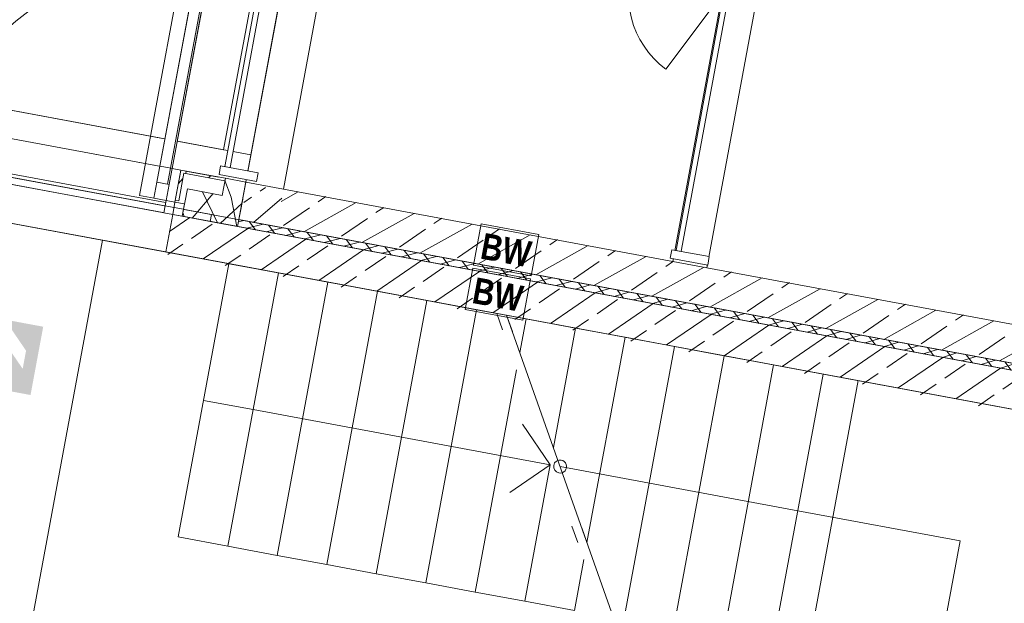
# Model space of a CAD drawing. Header units: metres. Extents: x 32353251 to 32353583, y 5707748 to 5708004.
# Tile 46 of 164: x 32353348.49 to 32353354.16, y 5707927.4 to 5707930.76. Entities that reach past the tile are written whole.
import ezdxf

# ---------------------------------------------------------------- set-up
doc = ezdxf.new("R2010")
doc.units = ezdxf.units.M
doc.header["$LTSCALE"] = 0.75
doc.set_wipeout_variables(frame=1)
doc.linetypes.add('10417023$0$#9_Achse', pattern=[1.6, 0.00254, -1.59746])
doc.layers.get('0').update_dxf_attribs({"linetype": 'CONTINUOUS'})
for name, color, linetype, lineweight in [('10417023$0$#9_002_GES I Übersicht Erdgeschoss_1_101_Wand Aussen.A', 7, 'CONTINUOUS', 25), ('10417023$0$#9_002_GES I Übersicht Erdgeschoss_1_102_Wand Innen.A', 7, 'CONTINUOUS', 25), ('10417023$0$#9_002_GES I Übersicht Erdgeschoss_1_104_Decken.A', 7, 'CONTINUOUS', 25), ('10417023$0$#9_002_GES I Übersicht Erdgeschoss_1_113_Türen.A', 7, 'CONTINUOUS', 25), ('10417023$0$#9_002_GES I Übersicht Erdgeschoss_1_115_Außentüren', 7, 'CONTINUOUS', 25), ('10417023$0$#9_002_GES I Übersicht Erdgeschoss_1_201_Aussenwandbekleidung.A', 7, 'CONTINUOUS', 25), ('10417023$0$#9_002_GES I Übersicht Erdgeschoss_1_210_Wärmedämmung', 7, 'CONTINUOUS', 25), ('10417023$0$#9_002_GES I Übersicht Erdgeschoss_1_607b_Brandschutz 1_100', 7, 'CONTINUOUS', 25), ('10417023$0$#9_002_GES I Übersicht Erdgeschoss_1_Neubau_102_Wand Innen.A', 7, 'CONTINUOUS', 25), ('10417023$0$#9_002_GES I Übersicht Erdgeschoss_1_Neubau_104_Decken.A', 7, 'CONTINUOUS', 25), ('10417023$0$#9_002_GES I Übersicht Erdgeschoss_1_Neubau_108_Treppen.A', 7, 'CONTINUOUS', 25), ('10417023$0$#9_002_GES I Übersicht Erdgeschoss_1_Neubau_110_Pfosten-Riegel.A', 7, 'CONTINUOUS', 25), ('10417023$0$#9_002_GES I Übersicht Erdgeschoss_1_Neubau_115_Außentüren', 7, 'CONTINUOUS', 25), ('10417023$0$#9_002_GES I Übersicht Erdgeschoss_1_Neubau_210_Wärmedämmung', 7, 'CONTINUOUS', 25), ('10417023$0$Keine', 7, 'CONTINUOUS', 13)]:
    doc.layers.add(name, color=color, linetype=linetype, lineweight=lineweight)
doc.styles.add('10417023$0$Arial Narrow (bold)', font='ARIALNB.TTF')
pattern_1 = [(44.99999999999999, (0, 0), (-0.1697056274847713, 0.1697056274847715), []), (44.99999999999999, (-0.08485281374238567, 0.08485281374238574), (-0.1697056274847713, 0.1697056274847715), [0.18, -0.05999999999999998])]
pattern_2 = [(-119.9999999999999, (0, 0), (-0.129903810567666, 0.07499999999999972), []), (-59.99999999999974, (0, 0), (0.1299038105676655, 0.0750000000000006), [])]
pattern_3 = [(134.9999999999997, (0, 0), (0.1060660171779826, 0.1060660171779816), []), (134.9999999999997, (-0.03535533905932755, -0.0353553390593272), (0.1060660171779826, 0.1060660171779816), [])]

# ---------------------------------------------------------------- blocks, each defined once
blk = doc.blocks.new('10417023$0$#9_MKO_LP5_ARC_GES_UP_00_002_P_G_modell (3D)')
at = {"layer": '10417023$0$#9_002_GES I Übersicht Erdgeschoss_1_101_Wand Aussen.A', "linetype": 'Continuous', "lineweight": 5, "true_color": 0xff0000}
h = blk.add_hatch(dxfattribs=at)
h.set_pattern_fill('#9_DÄMMUNG__HART_1_0001', color=1, style=0, pattern_type=2)
h.set_pattern_definition([(44.99999999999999, (0, 0), (-0.05656854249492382, 0.05656854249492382), []), (135.0000000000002, (0, 0), (0.05656854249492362, 0.056568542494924), [])])
h.paths.add_polyline_path([(-32353496.34409519, -5707790.51957689), (-32353496.34409519, -5707790.559532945), (-32353480.474228, -5707790.559532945), (-32353480.474228, -5707790.51957689)])
at = {"layer": '10417023$0$#9_002_GES I Übersicht Erdgeschoss_1_102_Wand Innen.A', "linetype": 'Continuous', "lineweight": 5, "true_color": 0xff0000}
h = blk.add_hatch(dxfattribs=at)
h.set_pattern_fill('#9_BETON__STAHLBETON_0001', color=1, style=0, pattern_type=2)
h.set_pattern_definition(pattern_1)
h.paths.add_polyline_path([(-32353496.34409519, -5707790.29957686), (-32353496.34409519, -5707790.51957689), (-32353496.12409516, -5707790.51957689), (-32353496.12409516, -5707790.29957686)])
at = {"layer": '10417023$0$#9_002_GES I Übersicht Erdgeschoss_1_210_Wärmedämmung', "linetype": 'Continuous', "lineweight": 5, "true_color": 0xff0000}
h = blk.add_hatch(dxfattribs=at)
h.set_pattern_fill('#9_DÄMMUNG__WEICH_0001', color=1, style=0, pattern_type=2)
h.set_pattern_definition(pattern_2)
h.paths.add_polyline_path([(-32353496.46409519, -5707790.399532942), (-32353496.66822793, -5707790.399532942), (-32353496.66822793, -5707790.559532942), (-32353496.46409519, -5707790.559532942)])
h = blk.add_hatch(dxfattribs=at)
h.set_pattern_fill('#9_DÄMMUNG__WEICH_0001', color=1, style=0, pattern_type=2)
h.set_pattern_definition(pattern_2)
h.paths.add_polyline_path([(-32353496.46409519, -5707790.399532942), (-32353496.46409519, -5707790.55957689), (-32353496.34409519, -5707790.55957689), (-32353496.34409519, -5707790.399532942)])
at = {"layer": '10417023$0$#9_002_GES I Übersicht Erdgeschoss_1_607b_Brandschutz 1_100', "linetype": 'Continuous', "lineweight": 0, "true_color": 0xff0000}
h = blk.add_hatch(color=1, dxfattribs=at)
h.paths.add_polyline_path([(-32353497.73922799, -5707791.33121242), (-32353497.73922799, -5707791.73121242), (-32353497.33922799, -5707791.73121242), (-32353497.33922799, -5707791.33121242)])
h.paths.add_polyline_path([(-32353497.53922799, -5707791.35621242), (-32353497.41125142, -5707791.484855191), (-32353497.41125142, -5707791.59120239), (-32353497.50371438, -5707791.498258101), (-32353497.50371438, -5707791.69926108), (-32353497.57474161, -5707791.69926108), (-32353497.57474161, -5707791.498258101), (-32353497.66720456, -5707791.59120239), (-32353497.66720456, -5707791.484855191)])
at = {"layer": '10417023$0$#9_002_GES I Übersicht Erdgeschoss_1_Neubau_102_Wand Innen.A', "linetype": 'Continuous', "lineweight": 5, "true_color": 0xff0000}
h = blk.add_hatch(dxfattribs=at)
h.set_pattern_fill('#9_BETON__STAHLBETON_0001', color=1, style=0, pattern_type=2)
h.set_pattern_definition(pattern_1)
h.paths.add_polyline_path([(-32353480.474228, -5707790.29957689), (-32353496.12409519, -5707790.29957689), (-32353496.12409519, -5707790.51957689), (-32353480.474228, -5707790.51957689)])
at = {"layer": '10417023$0$#9_002_GES I Übersicht Erdgeschoss_1_101_Wand Aussen.A', "color": 1, "linetype": 'Continuous', "lineweight": 18, "true_color": 0xff0000, "flags": 128}
blk.add_lwpolyline([(-32353496.34409519, -5707790.51957689), (-32353480.474228, -5707790.51957689), (-32353480.474228, -5707790.559532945), (-32353496.34409519, -5707790.559532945)], close=True, dxfattribs=at)
at = {"layer": '10417023$0$#9_002_GES I Übersicht Erdgeschoss_1_102_Wand Innen.A', "color": 1, "linetype": 'Continuous', "lineweight": 13, "true_color": 0xff0000}
for p, q in [((-32353496.34409512, -5707786.179576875), (-32353496.34409512, -5707790.299577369)), ((-32353496.12409486, -5707786.179576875), (-32353496.12409486, -5707790.299577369)), ((-32353496.12409486, -5707790.299577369), (-32353496.34409512, -5707790.299577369))]:
    blk.add_line(p, q, dxfattribs=at)
at = {"layer": '10417023$0$#9_002_GES I Übersicht Erdgeschoss_1_102_Wand Innen.A', "color": 1, "linetype": 'Continuous', "lineweight": 18, "true_color": 0xff0000}
for p, q in [((-32353496.34409519, -5707790.29957686), (-32353496.34409519, -5707790.51957689)), ((-32353496.12409486, -5707790.299577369), (-32353496.34409512, -5707790.299577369))]:
    blk.add_line(p, q, dxfattribs=at)
at = {"layer": '10417023$0$#9_002_GES I Übersicht Erdgeschoss_1_104_Decken.A', "color": 1, "linetype": 'Continuous', "lineweight": 13, "true_color": 0xff0000}
blk.add_line((-32353492.6691854, -5707790.779532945), (-32353492.6691854, -5707794.379576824), dxfattribs=at)
at = {"layer": '10417023$0$#9_002_GES I Übersicht Erdgeschoss_1_115_Außentüren', "color": 1, "linetype": 'Continuous', "lineweight": 13, "true_color": 0xff0000}
blk.add_arc((-32353493.84690876, -5707788.73624318), 0.5386800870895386, 90, 243.7333616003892, dxfattribs=at)
at = {"layer": '10417023$0$#9_002_GES I Übersicht Erdgeschoss_1_210_Wärmedämmung', "color": 1, "linetype": 'Continuous', "lineweight": 13, "true_color": 0xff0000}
for p, q in [((-32353496.50409519, -5707785.84991685), (-32353496.50409519, -5707790.13957689)), ((-32353496.34409519, -5707790.29957689), (-32353496.34409519, -5707785.84991685)), ((-32353496.50409519, -5707790.13957689), (-32353498.86365668, -5707790.13957689)), ((-32353496.50409519, -5707790.51957689), (-32353496.50409519, -5707790.559532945)), ((-32353496.34409519, -5707790.559532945), (-32353496.34409519, -5707790.51957689)), ((-32353496.50409519, -5707790.559532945), (-32353496.34409519, -5707790.559532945))]:
    blk.add_line(p, q, dxfattribs=at)
at = {"layer": '10417023$0$#9_002_GES I Übersicht Erdgeschoss_1_210_Wärmedämmung', "color": 1, "linetype": 'Continuous', "lineweight": 18, "true_color": 0xff0000}
for p, q in [((-32353496.46409519, -5707790.399532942), (-32353496.66822793, -5707790.399532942)), ((-32353496.66822793, -5707790.399532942), (-32353496.66822793, -5707790.559532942)), ((-32353496.66822793, -5707790.559532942), (-32353496.46409519, -5707790.559532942))]:
    blk.add_line(p, q, dxfattribs=at)
at = {"layer": '10417023$0$#9_002_GES I Übersicht Erdgeschoss_1_607b_Brandschutz 1_100', "color": 1, "linetype": 'Continuous', "lineweight": 13, "true_color": 0xff0000}
for p, q in [((-32353494.63073091, -5707790.288253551), (-32353494.96823094, -5707790.288253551)), ((-32353494.96823094, -5707790.288253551), (-32353494.96823094, -5707790.530901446)), ((-32353494.63073091, -5707790.530901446), (-32353494.63073091, -5707790.288253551)), ((-32353494.96823094, -5707790.530901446), (-32353494.63073091, -5707790.530901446)), ((-32353494.63073091, -5707790.548209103), (-32353494.96823094, -5707790.548209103)), ((-32353494.96823094, -5707790.548209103), (-32353494.96823094, -5707790.790856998)), ((-32353494.63073091, -5707790.790856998), (-32353494.63073091, -5707790.548209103)), ((-32353494.96823094, -5707790.790856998), (-32353494.63073091, -5707790.790856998))]:
    blk.add_line(p, q, dxfattribs=at)
at = {"layer": '10417023$0$#9_002_GES I Übersicht Erdgeschoss_1_Neubau_102_Wand Innen.A', "color": 1, "linetype": 'Continuous', "lineweight": 13, "true_color": 0xff0000}
for p, q in [((-32353493.84409508, -5707786.179576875), (-32353493.84409508, -5707790.299577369)), ((-32353493.64409484, -5707786.179576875), (-32353493.64409484, -5707790.299577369)), ((-32353493.64409484, -5707790.299577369), (-32353493.84409508, -5707790.299577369)), ((-32353498.22422725, -5707790.779533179), (-32353496.72422838, -5707790.779533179))]:
    blk.add_line(p, q, dxfattribs=at)
at = {"layer": '10417023$0$#9_002_GES I Übersicht Erdgeschoss_1_Neubau_102_Wand Innen.A', "color": 1, "linetype": 'Continuous', "lineweight": 18, "true_color": 0xff0000}
for p, q in [((-32353493.84409519, -5707790.29957689), (-32353496.12409519, -5707790.29957689)), ((-32353493.64409484, -5707790.299577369), (-32353493.84409508, -5707790.299577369)), ((-32353480.474228, -5707790.29957689), (-32353493.64409519, -5707790.29957689)), ((-32353496.12409519, -5707790.51957689), (-32353480.474228, -5707790.51957689)), ((-32353496.72422793, -5707790.779532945), (-32353491.12424844, -5707790.779532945))]:
    blk.add_line(p, q, dxfattribs=at)
at = {"layer": '10417023$0$#9_002_GES I Übersicht Erdgeschoss_1_Neubau_104_Decken.A', "color": 1, "linetype": 'Continuous', "lineweight": 13, "true_color": 0xff0000, "flags": 128}
for points in [[(-32353499.24365664, -5707781.952985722), (-32353499.24365668, -5707777.242828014), (-32353491.34430819, -5707777.240905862), (-32353491.34429377, -5707777.249004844), (-32353488.711808, -5707777.242914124), (-32353474.36909785, -5707777.203502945), (-32353467.58052395, -5707777.184627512), (-32353458.71420428, -5707777.159975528), (-32353458.7142043, -5707776.82162203), (-32353452.08528951, -5707776.852814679), (-32353452.08528951, -5707777.242828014), (-32353452.08528951, -5707779.426313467), (-32353449.88417032, -5707779.426313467), (-32353449.88417032, -5707779.646313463), (-32353454.47117382, -5707779.646313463), (-32353454.47117382, -5707790.51957689), (-32353496.34426422, -5707790.51957689), (-32353496.34426422, -5707785.84991685), (-32353499.24365677, -5707785.84991685)], [(-32353491.64409519, -5707777.192828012), (-32353499.24365668, -5707777.192828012), (-32353499.24365668, -5707790.51957689), (-32353454.47117381, -5707790.51957689), (-32353454.47117381, -5707779.376313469), (-32353454.47117381, -5707776.841971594), (-32353458.7151397, -5707776.821626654), (-32353458.71420428, -5707777.159982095), (-32353462.62409527, -5707777.170791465), (-32353462.62409527, -5707788.759576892), (-32353491.64409519, -5707788.759576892)], [(-32353502.88381506, -5707792.679515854), (-32353502.88381511, -5707803.129576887), (-32353502.84381653, -5707803.129576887), (-32353502.84381653, -5707809.004576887), (-32353499.08931621, -5707809.004576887), (-32353497.57443247, -5707809.004576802), (-32353497.57443247, -5707810.154576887), (-32353495.52481159, -5707810.154576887), (-32353495.52560609, -5707813.099577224), (-32353472.62422376, -5707813.099576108), (-32353472.62422743, -5707808.219546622), (-32353469.004228, -5707808.219576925), (-32353469.004228, -5707794.11457689), (-32353469.004228, -5707790.779532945), (-32353469.004228, -5707790.559532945), (-32353477.474228, -5707790.559532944), (-32353480.474228, -5707790.559532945), (-32353491.124228, -5707790.559532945), (-32353498.444228, -5707790.559532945), (-32353498.444228, -5707792.679576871)], [(-32353498.22421727, -5707790.559532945), (-32353502.84380439, -5707790.559532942), (-32353502.84380439, -5707813.099576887), (-32353495.47442851, -5707813.099576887), (-32353495.47442851, -5707809.05457689), (-32353482.84109309, -5707809.05457689), (-32353482.84357996, -5707813.099573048), (-32353472.62421726, -5707813.099573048), (-32353472.62421726, -5707811.259577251), (-32353472.62421726, -5707806.979589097), (-32353469.00380439, -5707806.979589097), (-32353469.00380439, -5707790.559532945)], [(-32353496.6442301, -5707795.47957689), (-32353498.224228, -5707795.47957689), (-32353498.224228, -5707792.51957689), (-32353498.224228, -5707790.779532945), (-32353491.124228, -5707790.779532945), (-32353491.124228, -5707794.37957689), (-32353496.6442301, -5707794.37957689)], [(-32353498.224228, -5707795.479576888), (-32353496.64423007, -5707795.479576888), (-32353496.64423007, -5707794.379576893), (-32353497.0942002, -5707794.379576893), (-32353497.0942002, -5707792.779576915), (-32353497.0942002, -5707792.379489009), (-32353497.0942002, -5707790.779532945), (-32353498.224228, -5707790.779532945)], [(-32353498.22421727, -5707792.77957689), (-32353498.22421727, -5707790.779532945), (-32353491.1242156, -5707790.779532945), (-32353491.12420795, -5707794.379576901), (-32353496.64421937, -5707794.37957689), (-32353496.64421937, -5707795.27957689), (-32353498.22421727, -5707795.27957689)]]:
    blk.add_lwpolyline(points, close=True, dxfattribs=at)
at = {"layer": '10417023$0$#9_002_GES I Übersicht Erdgeschoss_1_Neubau_108_Treppen.A', "color": 1, "linetype": 'Continuous', "lineweight": 13, "true_color": 0xff0000}
for p, q in [((-32353496.35415865, -5707790.779576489), (-32353496.35415865, -5707792.379576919)), ((-32353496.06415831, -5707790.779576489), (-32353496.35415865, -5707790.779576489)), ((-32353496.06415831, -5707792.379576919), (-32353496.06415831, -5707790.779576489)), ((-32353496.06415831, -5707790.779576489), (-32353496.06415831, -5707792.379576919)), ((-32353495.77415797, -5707790.779576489), (-32353496.06415831, -5707790.779576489)), ((-32353495.77415797, -5707792.379576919), (-32353495.77415797, -5707790.779576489)), ((-32353495.77415797, -5707790.779576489), (-32353495.77415797, -5707792.379576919)), ((-32353495.48415763, -5707790.779576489), (-32353495.77415797, -5707790.779576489)), ((-32353495.48415763, -5707792.379576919), (-32353495.48415763, -5707790.779576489)), ((-32353495.48415763, -5707790.779576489), (-32353495.48415763, -5707792.379576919)), ((-32353495.19415874, -5707790.779576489), (-32353495.48415763, -5707790.779576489)), ((-32353495.19415874, -5707792.379576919), (-32353495.19415874, -5707790.779576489)), ((-32353495.19415874, -5707790.779576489), (-32353495.19415874, -5707792.379576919)), ((-32353494.9041584, -5707790.779576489), (-32353495.19415874, -5707790.779576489)), ((-32353494.9041584, -5707792.379576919), (-32353494.9041584, -5707790.779576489)), ((-32353494.9041584, -5707790.779576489), (-32353494.9041584, -5707792.379576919)), ((-32353494.78590794, -5707790.779576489), (-32353494.9041584, -5707790.779576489)), ((-32353494.61402813, -5707790.779489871), (-32353494.72817436, -5707790.779489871)), ((-32353492.87415746, -5707790.779576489), (-32353494.72817292, -5707790.779576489)), ((-32353494.72817292, -5707790.779576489), (-32353493.80441263, -5707792.379576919)), ((-32353494.61402813, -5707790.977197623), (-32353494.61402813, -5707790.779489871)), ((-32353494.61402813, -5707790.779489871), (-32353494.61402813, -5707790.977197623)), ((-32353494.3240278, -5707790.779489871), (-32353494.61402813, -5707790.779489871)), ((-32353494.3240278, -5707791.479492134), (-32353494.3240278, -5707790.779489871)), ((-32353494.3240278, -5707790.779489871), (-32353494.3240278, -5707791.479492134)), ((-32353494.0340289, -5707790.779489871), (-32353494.3240278, -5707790.779489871)), ((-32353494.0340289, -5707791.981786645), (-32353494.0340289, -5707790.779489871)), ((-32353494.0340289, -5707790.779489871), (-32353494.0340289, -5707791.981786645)), ((-32353493.74402856, -5707790.779489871), (-32353494.0340289, -5707790.779489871)), ((-32353493.74402856, -5707792.379490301), (-32353493.74402856, -5707790.779489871)), ((-32353493.74402856, -5707790.779489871), (-32353493.74402856, -5707792.379490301)), ((-32353493.45402822, -5707790.779489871), (-32353493.74402856, -5707790.779489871)), ((-32353493.45402822, -5707792.379490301), (-32353493.45402822, -5707790.779489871)), ((-32353493.45402822, -5707790.779489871), (-32353493.45402822, -5707792.379490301)), ((-32353493.16402788, -5707790.779489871), (-32353493.45402822, -5707790.779489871)), ((-32353493.16402788, -5707792.379490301), (-32353493.16402788, -5707790.779489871)), ((-32353493.16402788, -5707790.779489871), (-32353493.16402788, -5707792.379490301)), ((-32353492.87402754, -5707790.779489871), (-32353493.16402788, -5707790.779489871)), ((-32353491.12418573, -5707790.779576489), (-32353492.87415746, -5707790.779576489)), ((-32353492.87402898, -5707792.379490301), (-32353492.87402754, -5707790.779489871)), ((-32353492.87402754, -5707790.779489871), (-32353492.87402898, -5707792.379490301)), ((-32353491.12424203, -5707790.779488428), (-32353492.87402754, -5707790.779489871)), ((-32353494.61415806, -5707792.379576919), (-32353494.61415806, -5707791.077057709)), ((-32353494.61415806, -5707791.077057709), (-32353494.61415806, -5707792.379576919)), ((-32353494.3240278, -5707791.579575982), (-32353494.52402803, -5707791.379577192)), ((-32353496.35415865, -5707791.579575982), (-32353496.06415831, -5707791.579575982)), ((-32353496.06415831, -5707791.579575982), (-32353494.3240278, -5707791.579575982)), ((-32353494.52402803, -5707791.779576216), (-32353494.3240278, -5707791.579575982)), ((-32353494.32415772, -5707792.379576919), (-32353494.32415772, -5707791.57935222)), ((-32353494.32415772, -5707791.57935222), (-32353494.32415772, -5707792.379576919)), ((-32353494.26629421, -5707791.579489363), (-32353492.87402898, -5707791.579489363)), ((-32353494.26629277, -5707791.579575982), (-32353492.87415746, -5707791.579575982)), ((-32353492.87415746, -5707791.579575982), (-32353491.92418522, -5707791.579575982)), ((-32353492.87402898, -5707791.579489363), (-32353491.92424152, -5707791.579489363)), ((-32353491.92424152, -5707791.579489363), (-32353491.92424008, -5707793.579576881)), ((-32353491.92418522, -5707791.579575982), (-32353491.92418522, -5707793.579664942)), ((-32353494.03415882, -5707792.379576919), (-32353494.03415882, -5707792.08164673)), ((-32353494.03415882, -5707792.08164673), (-32353494.03415882, -5707792.379576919)), ((-32353496.35415865, -5707792.379576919), (-32353496.06415831, -5707792.379576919)), ((-32353496.06415831, -5707792.379576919), (-32353495.77415797, -5707792.379576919)), ((-32353495.77415797, -5707792.379576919), (-32353495.48415763, -5707792.379576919)), ((-32353495.48415763, -5707792.379576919), (-32353495.19415874, -5707792.379576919)), ((-32353495.19415874, -5707792.379576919), (-32353494.9041584, -5707792.379576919)), ((-32353494.9041584, -5707792.379576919), (-32353494.61415806, -5707792.379576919)), ((-32353494.61415806, -5707792.379576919), (-32353494.32415772, -5707792.379576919)), ((-32353494.32415772, -5707792.379576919), (-32353494.03415882, -5707792.379576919))]:
    blk.add_line(p, q, dxfattribs=at)
at = {"layer": '10417023$0$#9_002_GES I Übersicht Erdgeschoss_1_Neubau_108_Treppen.A', "color": 1, "linetype": '10417023$0$#9_Achse', "lineweight": 13, "true_color": 0xff0000}
for p, q in [((-32353494.78590794, -5707790.779576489), (-32353493.86214765, -5707792.379576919)), ((-32353494.72817436, -5707790.779489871), (-32353493.80441552, -5707792.379490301))]:
    blk.add_line(p, q, dxfattribs=at)
at = {"layer": '10417023$0$#9_002_GES I Übersicht Erdgeschoss_1_Neubau_108_Treppen.A', "color": 1, "linetype": 'Continuous', "lineweight": 13, "true_color": 0xff0000}
for start, end in [(90.00001165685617, 270.0000116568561), (270.0000116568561, 90.00001165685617)]:
    blk.add_arc((-32353494.26629487, -5707791.57948953), 0.03750000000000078, start, end, dxfattribs=at)
at = {"layer": '10417023$0$#9_002_GES I Übersicht Erdgeschoss_1_Neubau_210_Wärmedämmung', "color": 1, "linetype": 'Continuous', "lineweight": 18, "true_color": 0xff0000}
for p, q in [((-32353496.34409512, -5707790.559576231), (-32353496.34409512, -5707790.399532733)), ((-32353496.46409519, -5707790.55957689), (-32353496.34409519, -5707790.55957689))]:
    blk.add_line(p, q, dxfattribs=at)
at = {"layer": '10417023$0$#9_002_GES I Übersicht Erdgeschoss_1_Neubau_210_Wärmedämmung', "color": 1, "linetype": 'Continuous', "lineweight": 13, "true_color": 0xff0000, "flags": 128}
blk.add_lwpolyline([(-32353498.86365668, -5707790.13957689), (-32353496.34409519, -5707790.13957689), (-32353496.34409519, -5707785.84991685), (-32353498.86365668, -5707785.84991685)], close=True, dxfattribs=at)
at = {"layer": '10417023$0$#9_002_GES I Übersicht Erdgeschoss_1_607b_Brandschutz 1_100', "color": 1, "true_color": 0xff0000, "char_height": 0.1502737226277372, "attachment_point": 5, "line_spacing_factor": 1.002187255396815, "style": '10417023$0$Arial Narrow (bold)'}
for insert in [(-32353494.79948075, -5707790.41098956), (-32353494.79948075, -5707790.670945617)]:
    blk.add_mtext('BW ', dxfattribs=dict(at, insert=insert))
at = {"color": 1, "linetype": 'Continuous', "lineweight": 5, "true_color": 0xff0000}
for points, layer in [([(-32353496.724228, -5707790.29957689), (-32353498.224228, -5707790.29957689), (-32353498.224228, -5707790.49957689), (-32353496.724228, -5707790.49957689)], '10417023$0$#9_002_GES I Übersicht Erdgeschoss_1_201_Aussenwandbekleidung.A'), ([(-32353496.47909519, -5707788.804868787), (-32353496.47909519, -5707790.254576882), (-32353496.449095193, -5707790.254576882), (-32353496.449095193, -5707788.804868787)], '10417023$0$#9_002_GES I Übersicht Erdgeschoss_1_Neubau_115_Außentüren'), ([(-32353493.837244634, -5707788.804868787), (-32353493.837244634, -5707790.254576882), (-32353493.807244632, -5707790.254576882), (-32353493.807244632, -5707788.804868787)], '10417023$0$#9_002_GES I Übersicht Erdgeschoss_1_Neubau_115_Außentüren')]:
    blk.add_wipeout(points, dxfattribs=at).dxf.layer = layer
at = {"layer": '10417023$0$#9_002_GES I Übersicht Erdgeschoss_1_113_Türen.A', "color": 1, "linetype": 'Continuous', "lineweight": 13, "true_color": 0xff0000}
blk.add_line((-32353496.93172393, -5707789.32190335), (-32353496.93172393, -5707790.487263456), dxfattribs=at)
at = {"layer": '10417023$0$#9_002_GES I Übersicht Erdgeschoss_1_115_Außentüren', "color": 1, "linetype": 'Continuous', "lineweight": 13, "true_color": 0xff0000}
blk.add_line((-32353493.84690876, -5707788.736243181), (-32353494.08530116, -5707789.219301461), dxfattribs=at)
at = {"layer": '10417023$0$#9_002_GES I Übersicht Erdgeschoss_1_201_Aussenwandbekleidung.A', "color": 1, "linetype": 'Continuous', "lineweight": 13, "true_color": 0xff0000}
for p, q in [((-32353496.724228, -5707790.29957689), (-32353498.224228, -5707790.29957689)), ((-32353496.724228, -5707790.29957689), (-32353496.724228, -5707790.49957689)), ((-32353498.224228, -5707790.49957689), (-32353496.724228, -5707790.49957689))]:
    blk.add_line(p, q, dxfattribs=at)
at = {"layer": '10417023$0$#9_002_GES I Übersicht Erdgeschoss_1_210_Wärmedämmung', "color": 1, "linetype": 'Continuous', "lineweight": 13, "true_color": 0xff0000}
blk.add_line((-32353498.86365668, -5707790.29957689), (-32353496.50409519, -5707790.29957689), dxfattribs=at)
at = {"layer": '10417023$0$#9_002_GES I Übersicht Erdgeschoss_1_Neubau_115_Außentüren', "color": 1, "linetype": 'Continuous', "lineweight": 13, "true_color": 0xff0000, "flags": 128}
for points in [[(-32353496.47909519, -5707788.804868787), (-32353496.44909519, -5707788.804868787), (-32353496.44909519, -5707790.254576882), (-32353496.47909519, -5707790.254576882)], [(-32353493.83724464, -5707788.804868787), (-32353493.80724464, -5707788.804868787), (-32353493.80724464, -5707790.254576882), (-32353493.83724464, -5707790.254576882)]]:
    blk.add_lwpolyline(points, close=True, dxfattribs=at)
at = {"color": 1, "linetype": 'Continuous', "lineweight": 5, "true_color": 0xff0000}
for points, layer in [([(-32353496.84722794, -5707790.393532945), (-32353496.775227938, -5707790.393532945), (-32353496.775227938, -5707789.234532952), (-32353496.84722794, -5707789.234532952)], '10417023$0$#9_002_GES I Übersicht Erdgeschoss_1_Neubau_110_Pfosten-Riegel.A'), ([(-32353496.50409519, -5707790.284576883), (-32353496.28409519, -5707790.284576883), (-32353496.28409519, -5707790.234576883), (-32353496.50409519, -5707790.234576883)], '10417023$0$#9_002_GES I Übersicht Erdgeschoss_1_Neubau_115_Außentüren'), ([(-32353493.86224464, -5707790.284576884), (-32353493.64224464, -5707790.284576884), (-32353493.64224464, -5707790.234576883), (-32353493.86224464, -5707790.234576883)], '10417023$0$#9_002_GES I Übersicht Erdgeschoss_1_Neubau_115_Außentüren')]:
    blk.add_wipeout(points, dxfattribs=at).dxf.layer = layer
at = {"layer": '10417023$0$#9_002_GES I Übersicht Erdgeschoss_1_Neubau_210_Wärmedämmung', "linetype": 'Continuous', "lineweight": 5, "true_color": 0xff0000}
h = blk.add_hatch(dxfattribs=at)
h.set_pattern_fill('#9_DÄMMUNG__WEICH_0001', color=1, style=0, pattern_type=2)
h.set_pattern_definition(pattern_2)
h.paths.add_polyline_path([(-32353496.34409519, -5707790.399532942), (-32353496.34409519, -5707790.29957689), (-32353496.46409519, -5707790.29957689), (-32353496.46409519, -5707790.399532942)])
at = {"layer": '10417023$0$#9_002_GES I Übersicht Erdgeschoss_1_Neubau_110_Pfosten-Riegel.A', "color": 1, "linetype": 'Continuous', "lineweight": 13, "true_color": 0xff0000}
for p, q in [((-32353496.84722838, -5707790.393533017), (-32353496.84722838, -5707789.234533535)), ((-32353496.78522744, -5707790.393533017), (-32353496.78522744, -5707789.234533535)), ((-32353496.77522743, -5707790.393533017), (-32353496.77522743, -5707789.234533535))]:
    blk.add_line(p, q, dxfattribs=at)
at = {"layer": '10417023$0$#9_002_GES I Übersicht Erdgeschoss_1_Neubau_110_Pfosten-Riegel.A', "color": 1, "linetype": 'Continuous', "lineweight": 13, "true_color": 0xff0000, "flags": 128}
blk.add_lwpolyline([(-32353496.84722794, -5707790.393532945), (-32353496.84722794, -5707789.234532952), (-32353496.77522794, -5707789.234532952), (-32353496.77522794, -5707790.393532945)], close=True, dxfattribs=at)
at = {"layer": '10417023$0$#9_002_GES I Übersicht Erdgeschoss_1_Neubau_110_Pfosten-Riegel.A', "color": 1, "linetype": 'Continuous', "lineweight": 13, "true_color": 0xff0000}
blk.add_arc((-32353496.77522794, -5707790.487532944), 1.346999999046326, 90, 180, dxfattribs=at)
at = {"layer": '10417023$0$#9_002_GES I Übersicht Erdgeschoss_1_Neubau_115_Außentüren', "color": 1, "linetype": 'Continuous', "lineweight": 13, "true_color": 0xff0000, "flags": 128}
for points in [[(-32353496.50409519, -5707790.284576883), (-32353496.50409519, -5707790.234576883), (-32353496.28409519, -5707790.234576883), (-32353496.28409519, -5707790.284576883)], [(-32353493.86224464, -5707790.284576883), (-32353493.86224464, -5707790.234576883), (-32353493.64224464, -5707790.234576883), (-32353493.64224464, -5707790.284576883)]]:
    blk.add_lwpolyline(points, close=True, dxfattribs=at)
at = {"layer": '10417023$0$#9_002_GES I Übersicht Erdgeschoss_1_Neubau_210_Wärmedämmung', "color": 1, "linetype": 'Continuous', "lineweight": 18, "true_color": 0xff0000}
for p, q in [((-32353496.46409519, -5707790.29957689), (-32353496.46409519, -5707790.399532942)), ((-32353496.34409519, -5707790.29957689), (-32353496.46409519, -5707790.29957689)), ((-32353496.34409519, -5707790.55957689), (-32353496.34409519, -5707790.29957689))]:
    blk.add_line(p, q, dxfattribs=at)
at = {"color": 1, "linetype": 'Continuous', "lineweight": 5, "true_color": 0xff0000}
for points, layer in [([(-32353496.70422794, -5707790.31457689), (-32353496.464095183, -5707790.31457689), (-32353496.464095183, -5707790.29957689), (-32353496.70422794, -5707790.29957689)], '10417023$0$#9_002_GES I Übersicht Erdgeschoss_1_201_Aussenwandbekleidung.A'), ([(-32353496.84722794, -5707790.4875329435), (-32353496.77522794, -5707790.4875329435), (-32353496.77522794, -5707790.393532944), (-32353496.84722794, -5707790.393532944)], '10417023$0$#9_002_GES I Übersicht Erdgeschoss_1_Neubau_110_Pfosten-Riegel.A')]:
    blk.add_wipeout(points, dxfattribs=at).dxf.layer = layer
at = {"layer": '10417023$0$#9_002_GES I Übersicht Erdgeschoss_1_113_Türen.A', "color": 1, "linetype": 'Continuous', "lineweight": 13, "true_color": 0xff0000}
blk.add_line((-32353496.8459551, -5707790.487263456), (-32353496.93172393, -5707790.487263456), dxfattribs=at)
at = {"layer": '10417023$0$#9_002_GES I Übersicht Erdgeschoss_1_201_Aussenwandbekleidung.A', "color": 1, "linetype": 'Continuous', "lineweight": 13, "true_color": 0xff0000}
for p, q in [((-32353496.46409519, -5707790.29957689), (-32353496.70422794, -5707790.29957689)), ((-32353496.46409519, -5707790.31457689), (-32353496.46409519, -5707790.29957689)), ((-32353496.70422794, -5707790.31457689), (-32353496.46409519, -5707790.31457689))]:
    blk.add_line(p, q, dxfattribs=at)
at = {"layer": '10417023$0$#9_002_GES I Übersicht Erdgeschoss_1_201_Aussenwandbekleidung.A', "color": 1, "linetype": 'Continuous', "lineweight": 18, "true_color": 0xff0000}
blk.add_line((-32353496.46409519, -5707790.31457689), (-32353496.46409519, -5707790.29957689), dxfattribs=at)
at = {"layer": '10417023$0$#9_002_GES I Übersicht Erdgeschoss_1_Neubau_110_Pfosten-Riegel.A', "color": 1, "linetype": 'Continuous', "lineweight": 13, "true_color": 0xff0000, "flags": 128}
blk.add_lwpolyline([(-32353496.84722794, -5707790.487532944), (-32353496.84722794, -5707790.393532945), (-32353496.77522794, -5707790.393532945), (-32353496.77522794, -5707790.487532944)], close=True, dxfattribs=at)
at = {"color": 1, "linetype": 'Continuous', "lineweight": 5, "true_color": 0xff0000}
for points, layer in [([(-32353496.70422793, -5707790.299576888), (-32353496.72422793, -5707790.299576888), (-32353496.70422793, -5707790.314576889)], '10417023$0$#9_002_GES I Übersicht Erdgeschoss_1_201_Aussenwandbekleidung.A'), ([(-32353496.724227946, -5707790.559532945), (-32353496.724227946, -5707790.487532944), (-32353496.77522794, -5707790.487532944), (-32353496.77522794, -5707790.559532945)], '10417023$0$#9_002_GES I Übersicht Erdgeschoss_1_Neubau_110_Pfosten-Riegel.A')]:
    blk.add_wipeout(points, dxfattribs=at).dxf.layer = layer
at = {"layer": '10417023$0$#9_002_GES I Übersicht Erdgeschoss_1_Neubau_110_Pfosten-Riegel.A', "color": 1, "linetype": 'Continuous', "lineweight": 13, "true_color": 0xff0000, "flags": 128}
blk.add_lwpolyline([(-32353496.72422794, -5707790.559532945), (-32353496.77522794, -5707790.559532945), (-32353496.77522794, -5707790.487532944), (-32353496.72422794, -5707790.487532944)], close=True, dxfattribs=at)
at = {"color": 1, "linetype": 'Continuous', "lineweight": 5, "true_color": 0xff0000}
blk.add_wipeout([(-32353496.66822794, -5707790.487532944), (-32353496.724227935, -5707790.487532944), (-32353496.724227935, -5707790.559532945), (-32353496.66822794, -5707790.559532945)], dxfattribs=at).dxf.layer = '10417023$0$#9_002_GES I Übersicht Erdgeschoss_1_Neubau_110_Pfosten-Riegel.A'
at = {"layer": '10417023$0$#9_002_GES I Übersicht Erdgeschoss_1_Neubau_102_Wand Innen.A', "linetype": 'Continuous', "lineweight": 5, "true_color": 0xff0000}
h = blk.add_hatch(dxfattribs=at)
h.set_pattern_fill('#9_BETON__STAHLBETON_0001', color=1, style=0, pattern_type=2)
h.set_pattern_definition(pattern_1)
h.paths.add_polyline_path([(-32353480.474228, -5707790.559532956), (-32353496.72422805, -5707790.559532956), (-32353496.72422805, -5707790.779532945), (-32353480.474228, -5707790.779532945)])
at = {"layer": '10417023$0$#9_002_GES I Übersicht Erdgeschoss_1_101_Wand Aussen.A', "color": 1, "linetype": 'Continuous', "lineweight": 13, "true_color": 0xff0000}
blk.add_line((-32353499.24365668, -5707790.51957689), (-32353496.50409519, -5707790.51957689), dxfattribs=at)
at = {"layer": '10417023$0$#9_002_GES I Übersicht Erdgeschoss_1_Neubau_102_Wand Innen.A', "color": 1, "linetype": 'Continuous', "lineweight": 13, "true_color": 0xff0000}
for p in [(-32353498.22422725, -5707790.559532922), (-32353496.72422838, -5707790.779533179)]:
    blk.add_line(p, (-32353496.72422838, -5707790.559532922), dxfattribs=at)
at = {"layer": '10417023$0$#9_002_GES I Übersicht Erdgeschoss_1_Neubau_102_Wand Innen.A', "color": 1, "linetype": 'Continuous', "lineweight": 18, "true_color": 0xff0000}
for p, q in [((-32353496.72422838, -5707790.779533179), (-32353496.72422838, -5707790.559532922)), ((-32353480.474228, -5707790.559532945), (-32353496.72422793, -5707790.559532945))]:
    blk.add_line(p, q, dxfattribs=at)
at = {"layer": '10417023$0$#9_002_GES I Übersicht Erdgeschoss_1_Neubau_110_Pfosten-Riegel.A', "color": 1, "linetype": 'Continuous', "lineweight": 13, "true_color": 0xff0000, "flags": 128}
blk.add_lwpolyline([(-32353496.66822794, -5707790.487532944), (-32353496.72422794, -5707790.487532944), (-32353496.72422794, -5707790.559532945), (-32353496.66822794, -5707790.559532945)], close=True, dxfattribs=at)
at = {"color": 1, "linetype": 'Continuous', "lineweight": 5, "true_color": 0xff0000}
blk.add_wipeout([(-32353496.724227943, -5707790.31457689), (-32353496.724227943, -5707790.477086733), (-32353496.704227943, -5707790.477086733), (-32353496.704227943, -5707790.31457689)], dxfattribs=at).dxf.layer = '10417023$0$#9_002_GES I Übersicht Erdgeschoss_1_201_Aussenwandbekleidung.A'
at = {"layer": '10417023$0$#9_002_GES I Übersicht Erdgeschoss_1_201_Aussenwandbekleidung.A', "color": 1, "linetype": 'Continuous', "lineweight": 13, "true_color": 0xff0000}
blk.add_line((-32353496.70422794, -5707790.477086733), (-32353496.72422794, -5707790.477086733), dxfattribs=at)
at = {"layer": '10417023$0$#9_002_GES I Übersicht Erdgeschoss_1_201_Aussenwandbekleidung.A', "color": 1, "linetype": 'Continuous', "lineweight": 18, "true_color": 0xff0000}
blk.add_line((-32353496.70422794, -5707790.477086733), (-32353496.72422794, -5707790.477086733), dxfattribs=at)
at = {"color": 1, "linetype": 'Continuous', "lineweight": 5, "true_color": 0xff0000}
blk.add_wipeout([(-32353496.72422793, -5707790.299576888), (-32353496.72422793, -5707790.314576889), (-32353496.70422793, -5707790.314576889)], dxfattribs=at).dxf.layer = '10417023$0$#9_002_GES I Übersicht Erdgeschoss_1_201_Aussenwandbekleidung.A'
at = {"layer": '10417023$0$#9_002_GES I Übersicht Erdgeschoss_1_201_Aussenwandbekleidung.A', "linetype": 'Continuous', "lineweight": 5}
h = blk.add_hatch(dxfattribs=at)
h.set_pattern_fill('#9_METALL__STAHL_0001', style=0, pattern_type=2)
h.set_pattern_definition(pattern_3)
h.paths.add_polyline_path([(-32353496.70422794, -5707790.29957689), (-32353496.72422794, -5707790.29957689), (-32353496.70422794, -5707790.31457689)])
h = blk.add_hatch(dxfattribs=at)
h.set_pattern_fill('#9_METALL__STAHL_0001', style=0, pattern_type=2)
h.set_pattern_definition(pattern_3)
h.paths.add_polyline_path([(-32353496.72422794, -5707790.29957689), (-32353496.72422794, -5707790.31457689), (-32353496.70422794, -5707790.31457689)])
at = {"layer": '10417023$0$#9_002_GES I Übersicht Erdgeschoss_1_201_Aussenwandbekleidung.A', "linetype": 'Continuous', "lineweight": 5, "true_color": 0xff0000}
h = blk.add_hatch(dxfattribs=at)
h.set_pattern_fill('#9_METALL__STAHL_0001', color=1, style=0, pattern_type=2)
h.set_pattern_definition(pattern_3)
h.paths.add_polyline_path([(-32353496.70422794, -5707790.31457689), (-32353496.46409519, -5707790.31457689), (-32353496.46409519, -5707790.29957689), (-32353496.70422794, -5707790.29957689)])
h = blk.add_hatch(dxfattribs=at)
h.set_pattern_fill('#9_METALL__STAHL_0001', color=1, style=0, pattern_type=2)
h.set_pattern_definition(pattern_3)
h.paths.add_polyline_path([(-32353496.72422794, -5707790.31457689), (-32353496.72422794, -5707790.477086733), (-32353496.70422794, -5707790.477086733), (-32353496.70422794, -5707790.31457689)])
at = {"layer": '10417023$0$#9_002_GES I Übersicht Erdgeschoss_1_101_Wand Aussen.A', "color": 1, "linetype": 'Continuous', "lineweight": 13, "true_color": 0xff0000}
blk.add_line((-32353496.50409519, -5707790.29957689), (-32353499.02365668, -5707790.29957689), dxfattribs=at)
at = {"layer": '10417023$0$#9_002_GES I Übersicht Erdgeschoss_1_201_Aussenwandbekleidung.A', "color": 1, "linetype": 'Continuous', "lineweight": 13, "true_color": 0xff0000}
for p, q in [((-32353496.72422794, -5707790.29957689), (-32353496.70422794, -5707790.29957689)), ((-32353496.72422794, -5707790.29957689), (-32353496.72422794, -5707790.477086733)), ((-32353496.70422794, -5707790.477086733), (-32353496.70422794, -5707790.31457689))]:
    blk.add_line(p, q, dxfattribs=at)
at = {"layer": '10417023$0$#9_002_GES I Übersicht Erdgeschoss_1_201_Aussenwandbekleidung.A', "color": 1, "linetype": 'Continuous', "lineweight": 18, "true_color": 0xff0000}
for p, q in [((-32353496.72422794, -5707790.29957689), (-32353496.70422794, -5707790.29957689)), ((-32353496.72422794, -5707790.29957689), (-32353496.72422794, -5707790.477086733)), ((-32353496.46409519, -5707790.29957689), (-32353496.70422794, -5707790.29957689)), ((-32353496.70422794, -5707790.31457689), (-32353496.46409519, -5707790.31457689)), ((-32353496.70422794, -5707790.477086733), (-32353496.70422794, -5707790.31457689))]:
    blk.add_line(p, q, dxfattribs=at)
blk = doc.blocks.new('10417023$0$2_MKO_LP5_LAN_GES_UP_00_002_V_A (3D)')
at = {"layer": '10417023$0$Keine'}
blk.add_blockref('10417023$0$#9_MKO_LP5_ARC_GES_UP_00_002_P_G_modell (3D)', (0, 0), dxfattribs=at)
blk = doc.blocks.new('10417023')
at = {"layer": '10417023$0$Keine', "rotation": 349.4819372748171}
blk.add_blockref('10417023$0$2_MKO_LP5_LAN_GES_UP_00_002_V_A (3D)', (65205154.93137175, 5413829.557758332), dxfattribs=at)

msp = doc.modelspace()

# ---------------------------------------------------------------- block references
msp.add_blockref('10417023', (0, 0))

doc.saveas('drawing.dxf')
